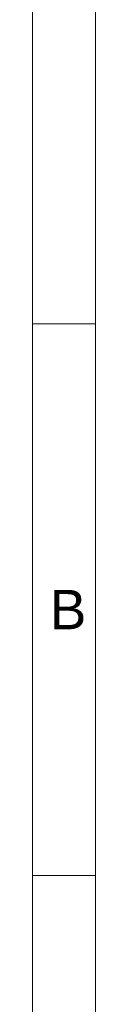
# Model space of a CAD drawing. Header units: millimetres. Extents: x 0 to 594, y 0 to 420.
# Tile 159 of 256: x 0 to 8, y 229 to 354. Entities that reach past the tile are written whole.
import ezdxf

# ---------------------------------------------------------------- set-up
doc = ezdxf.new("R2010")
doc.units = ezdxf.units.MM
doc.layers.add('256', color=7, linetype='Continuous', true_color=0xffffff)
doc.styles.add('Arial', font='txt')

msp = doc.modelspace()

# ---------------------------------------------------------------- linework, layer by layer
at = {"layer": '256', "color": 163, "linetype": 'Continuous', "lineweight": 18}
for p, q in [((0, 0), (0, 420)), ((8, 8), (8, 412)), ((8, 315.125), (0, 315.125)), ((8, 245.042), (0, 245.042))]:
    msp.add_line(p, q, dxfattribs=at)

# ---------------------------------------------------------------- texts
at = {"layer": '256', "color": 18, "linetype": 'Continuous', "lineweight": 13, "insert": (2.186, 276.328), "char_height": 5, "attachment_point": 7, "line_spacing_factor": 1.047437, "style": 'Arial'}
msp.add_mtext('\\fArial|b0|i0;\\W1.0000;B', dxfattribs=at)

doc.saveas('drawing.dxf')
